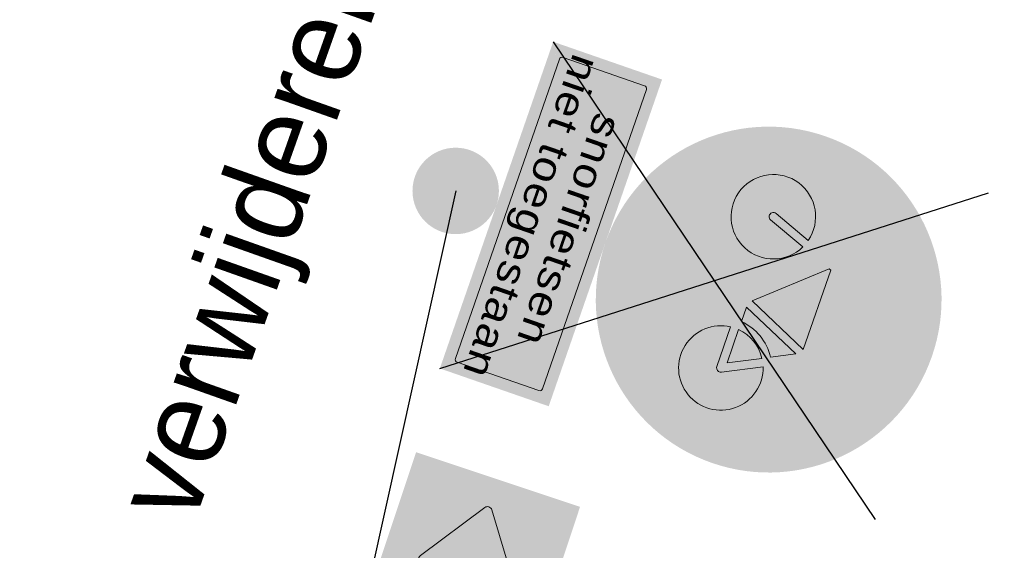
# Model space of a CAD drawing. Header units: metres. Extents: x 136326 to 138181, y 453212 to 454732.
# Tile 21 of 55: x 136553.5 to 136562.05, y 453764.93 to 453769.53. Entities that reach past the tile are written whole.
import ezdxf

# ---------------------------------------------------------------- set-up
doc = ezdxf.new("R2010")
doc.units = ezdxf.units.M
doc.layers.add('-DR-nw-inr-bebording-txt', color=2, linetype='Continuous')
doc.layers.add('mob_bebording', color=7, linetype='Continuous', lineweight=0)
doc.styles.add('eurostile', font='txt')
doc.styles.add('Style-Verkeersborden', font='Verkeersborden.shx')

# ---------------------------------------------------------------- blocks, each defined once
blk = doc.blocks.new('bord_OB502')
at = {"layer": 'mob_bebording', "linetype": 'Continuous', "lineweight": 0}
h = blk.add_hatch(color=254, dxfattribs=at)
h.paths.add_polyline_path([(-0.2999999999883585, -0.3000000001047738), (-0.2999999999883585, 0), (5.820766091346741e-11, 0), (0.2999999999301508, -5.820766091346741e-11), (0.3000000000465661, -0.3000000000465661)])
h.paths.add_polyline_path([(0.2750000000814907, -0.2900000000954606), (-0.2749999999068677, -0.2900000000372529, -0.414213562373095), (-0.2900000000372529, -0.2750000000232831), (-0.2900000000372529, -0.02500000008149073, -0.414213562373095), (-0.2749999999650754, -0.01000000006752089), (0.2750000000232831, -0.009999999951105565, -0.414213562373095), (0.2899999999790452, -0.02500000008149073), (0.2899999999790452, -0.2750000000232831, -0.414213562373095)], flags=17)
h = blk.add_hatch(color=7, dxfattribs=at)
h.paths.add_polyline_path([(-0.2750000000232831, -0.01000000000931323, 0.414213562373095), (-0.2899999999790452, -0.02500000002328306), (-0.2899999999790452, -0.2750000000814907, 0.414213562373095), (-0.2749999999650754, -0.2900000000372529), (0.2750000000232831, -0.2900000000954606, 0.414213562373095), (0.2900000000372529, -0.2750000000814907), (0.2900000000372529, -0.02500000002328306, 0.414213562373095), (0.2749999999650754, -0.01000000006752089)])
h.paths.add_polyline_path([(0.2799999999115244, -0.2750000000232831, -0.414213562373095), (0.2750000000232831, -0.2800000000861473), (-0.2749999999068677, -0.2800000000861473, -0.414213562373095), (-0.279999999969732, -0.2750000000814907), (-0.279999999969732, -0.02500000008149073, -0.414213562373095), (-0.2750000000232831, -0.02000000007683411), (0.2750000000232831, -0.02000000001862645, -0.414213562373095), (0.2800000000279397, -0.02500000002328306)])
h = blk.add_hatch(color=254, dxfattribs=at)
h.paths.add_polyline_path([(0.279999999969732, -0.2750000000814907), (0.279999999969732, -0.02500000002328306, 0.414213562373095), (0.2750000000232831, -0.02000000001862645), (-0.2750000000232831, -0.02000000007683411, 0.414213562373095), (-0.279999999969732, -0.02500000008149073), (-0.279999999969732, -0.2750000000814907, 0.414213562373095), (-0.2750000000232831, -0.2800000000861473), (0.2750000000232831, -0.2800000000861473, 0.414213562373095)])
h.paths.add_polyline_path([(0.120247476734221, -0.07200566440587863, -0.687280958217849), (0.1326310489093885, -0.0636528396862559), (0.2465886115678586, -0.1434467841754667, -0.5205670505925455), (0.2465886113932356, -0.1565532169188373), (0.1326310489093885, -0.2363471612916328, -0.6872809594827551), (0.1202474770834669, -0.2279943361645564), (0.1336365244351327, -0.1700000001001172), (0.01499999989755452, -0.1700000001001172), (0.01500000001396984, -0.1300000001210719), (0.1336365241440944, -0.1300000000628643)], flags=17)
h.paths.add_polyline_path([(-0.1202474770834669, -0.2279943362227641, -0.6872809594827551), (-0.1326310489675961, -0.2363471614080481), (-0.2465886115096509, -0.1565532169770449, -0.5205670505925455), (-0.2465886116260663, -0.1434467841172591), (-0.1326310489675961, -0.06365283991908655, -0.687280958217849), (-0.1202474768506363, -0.0720056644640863), (-0.1336365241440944, -0.1300000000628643), (-0.01499999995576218, -0.1300000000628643), (-0.01500000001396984, -0.1700000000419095), (-0.1336365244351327, -0.1700000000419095)], flags=17)
h = blk.add_hatch(color=7, dxfattribs=at)
edge = h.paths.add_edge_path()
edge.add_arc((-0.1280424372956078, -0.07020605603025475), 0.008000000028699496, 347.0000004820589, 485.000000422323)
edge.add_line((-0.1326310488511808, -0.0636528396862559), (-0.2465886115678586, -0.1434467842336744))
edge.add_arc((-0.2419999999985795, -0.1500000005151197), 0.007999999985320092, 125.0000007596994, 235.0000007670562)
edge.add_line((-0.2465886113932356, -0.1565532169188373), (-0.1326310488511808, -0.2363471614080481))
edge.add_arc((-0.1280424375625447, -0.2297939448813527), 0.008000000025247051, 235.0000018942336, 373.0000020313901)
edge.add_line((-0.1202474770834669, -0.2279943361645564), (-0.1336365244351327, -0.1700000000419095))
edge.add_line((-0.1336365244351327, -0.1700000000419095), (-0.01500000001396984, -0.1700000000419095))
edge.add_line((-0.01500000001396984, -0.1700000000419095), (-0.01499999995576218, -0.1300000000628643))
edge.add_line((-0.01499999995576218, -0.1300000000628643), (-0.1336365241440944, -0.1300000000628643))
edge.add_line((-0.1336365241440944, -0.1300000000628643), (-0.120247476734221, -0.07200566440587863))
h = blk.add_hatch(color=7, dxfattribs=at)
edge = h.paths.add_edge_path()
edge.add_arc((0.1280424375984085, -0.2297939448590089), 0.008000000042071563, 166.9999985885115, 304.9999987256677)
edge.add_line((0.1326310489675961, -0.2363471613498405), (0.2465886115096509, -0.1565532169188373))
edge.add_arc((0.241999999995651, -0.1500000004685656), 0.008000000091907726, 304.9999997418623, 414.9999997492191)
edge.add_line((0.2465886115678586, -0.1434467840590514), (0.1326310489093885, -0.06365283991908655))
edge.add_arc((0.1280424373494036, -0.07020605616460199), 0.007999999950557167, 54.99999914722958, 192.9999990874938)
edge.add_line((0.1202474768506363, -0.0720056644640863), (0.1336365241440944, -0.1300000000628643))
edge.add_line((0.1336365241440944, -0.1300000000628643), (0.01500000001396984, -0.1300000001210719))
edge.add_line((0.01500000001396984, -0.1300000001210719), (0.01499999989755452, -0.1700000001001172))
edge.add_line((0.01499999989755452, -0.1700000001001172), (0.1336365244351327, -0.1700000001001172))
edge.add_line((0.1336365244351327, -0.1700000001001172), (0.1202474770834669, -0.2279943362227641))
at = {"layer": 'mob_bebording', "color": 7, "linetype": 'Continuous', "lineweight": 0, "flags": 128}
for points in [[(-0.120247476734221, -0.07200566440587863, 0.687280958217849), (-0.1326310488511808, -0.0636528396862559), (-0.2465886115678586, -0.1434467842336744, 0.5205670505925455), (-0.2465886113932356, -0.1565532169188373), (-0.1326310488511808, -0.2363471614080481, 0.6872809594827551), (-0.1202474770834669, -0.2279943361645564), (-0.1336365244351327, -0.1700000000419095), (-0.01500000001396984, -0.1700000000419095), (-0.01499999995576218, -0.1300000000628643), (-0.1336365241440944, -0.1300000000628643)], [(0.1202474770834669, -0.2279943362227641, 0.6872809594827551), (0.1326310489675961, -0.2363471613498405), (0.2465886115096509, -0.1565532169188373, 0.5205670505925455), (0.2465886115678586, -0.1434467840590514), (0.1326310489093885, -0.06365283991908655, 0.687280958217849), (0.1202474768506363, -0.0720056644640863), (0.1336365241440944, -0.1300000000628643), (0.01500000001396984, -0.1300000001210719), (0.01499999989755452, -0.1700000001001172), (0.1336365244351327, -0.1700000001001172)]]:
    blk.add_lwpolyline(points, format="xyb", close=True, dxfattribs=at)
blk = doc.blocks.new('bord_G11')
at = {"layer": 'mob_bebording', "linetype": 'Continuous', "lineweight": 0}
h = blk.add_hatch(color=170, dxfattribs=at)
edge = h.paths.add_edge_path()
edge.add_arc((0, 0.2999999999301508), 0.3, 0, 360)
edge = h.paths.add_edge_path(flags=17)
edge.add_arc((0, 0.2999999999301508), 0.29, 0, 360)
h = blk.add_hatch(color=254, dxfattribs=at)
edge = h.paths.add_edge_path()
edge.add_arc((0, 0.2999999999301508), 0.29, 0, 360)
edge = h.paths.add_edge_path()
edge.add_arc((0, 0.2999999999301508), 0.28, 0, 360)
h = blk.add_hatch(color=170, dxfattribs=at)
edge = h.paths.add_edge_path()
edge.add_arc((0, 0.2999999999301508), 0.28, 0, 360)
h.paths.add_polyline_path([(0.1066745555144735, 0.3422153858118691, -3.032803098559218), (0.0516394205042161, 0.2531666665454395), (0.01024137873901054, 0.2531666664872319), (-0.09083430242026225, 0.3659049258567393), (-0.1006419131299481, 0.3399436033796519, -0.7991742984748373), (-0.1384922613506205, 0.1724999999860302), (-0.1384939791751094, 0.1724999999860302, -1.149504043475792), (-0.1143621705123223, 0.345126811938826), (-0.08244699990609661, 0.4296081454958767, -0.3119658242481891), (-0.06186661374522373, 0.4438333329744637), (-0.03300000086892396, 0.4438333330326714), (-0.03300000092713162, 0.4291666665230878), (-0.06186661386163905, 0.4291666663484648, 0.3119658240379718), (-0.06872674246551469, 0.4244249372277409), (-0.07801690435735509, 0.3998333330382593), (0.06860535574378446, 0.3998333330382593), (0.07525175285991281, 0.4144999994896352), (0.04735410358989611, 0.4144999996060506, -1.000000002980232), (0.04735410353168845, 0.4291666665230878), (0.1133541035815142, 0.4291666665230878), (0.1133541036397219, 0.4144999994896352), (0.09135410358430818, 0.4144999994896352), (0.0814547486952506, 0.3926549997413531)], flags=17)
h = blk.add_hatch(color=254, dxfattribs=at)
h.paths.add_polyline_path([(0.04735410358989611, 0.4291666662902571, 1.000000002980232), (0.04735410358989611, 0.4144999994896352), (0.07525175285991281, 0.4144999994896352), (0.06860535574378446, 0.3998333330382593), (-0.07801690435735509, 0.3998333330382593), (-0.06872674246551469, 0.4244249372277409, -0.3119658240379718), (-0.06186661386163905, 0.4291666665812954), (-0.03300000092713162, 0.4291666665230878), (-0.03300000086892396, 0.4438333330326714), (-0.06186661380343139, 0.4438333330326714, 0.3119658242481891), (-0.08244699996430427, 0.4296081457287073), (-0.1143621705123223, 0.345126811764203, 1.149504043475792), (-0.1384939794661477, 0.1724999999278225), (-0.1384922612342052, 0.1724999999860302, 0.7991742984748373), (-0.1006419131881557, 0.3399436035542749), (-0.09083430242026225, 0.3659049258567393), (0.01024137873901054, 0.2531666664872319), (0.05163942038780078, 0.2531666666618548, 3.032803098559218), (0.1066745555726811, 0.3422153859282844), (0.0814547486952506, 0.3926549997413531), (0.09135410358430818, 0.4144999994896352), (0.1133541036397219, 0.4144999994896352), (0.1133541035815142, 0.4291666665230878)])
h.paths.add_polyline_path([(0.06636758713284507, 0.2678333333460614, -0.2306687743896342), (0.1001429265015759, 0.3224829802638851), (0.1274677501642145, 0.2678333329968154)])
h.paths.add_polyline_path([(-0.131632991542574, 0.2579083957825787), (-0.1058468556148, 0.3261658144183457, -19.94987439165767), (-0.1195671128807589, 0.3313490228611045), (-0.1453532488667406, 0.2630916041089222, 1.000000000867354)])
h.paths.add_polyline_path([(0.0935562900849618, 0.3356562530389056, 0.2394999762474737), (0.0516394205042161, 0.2678333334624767), (0.02489013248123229, 0.2678333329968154), (0.07365871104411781, 0.3754514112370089)])
h.paths.add_polyline_path([(0.1458924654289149, 0.2637795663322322), (0.1132611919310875, 0.3290421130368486, -2.949570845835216), (0.06636758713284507, 0.2531666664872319), (0.1393333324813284, 0.2531666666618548, 0.5575365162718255)])
h.paths.add_polyline_path([(0.01147455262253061, 0.2737622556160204), (-0.08499473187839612, 0.3813626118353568), (-0.08355764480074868, 0.3851666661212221), (0.0619589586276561, 0.3851666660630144)])
blk.add_hatch(color=170, dxfattribs=at).paths.add_polyline_path([(0.0619589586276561, 0.3851666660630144), (-0.08355764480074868, 0.3851666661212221), (-0.08499473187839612, 0.3813626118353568), (0.01147455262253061, 0.2737622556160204)])
at = {"layer": 'mob_bebording', "linetype": 'Continuous', "lineweight": 0, "extrusion": (0, 0, -1)}
h = blk.add_hatch(color=170, dxfattribs=at)
edge = h.paths.add_edge_path()
edge.add_ellipse((-0.1393333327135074, 0.26050000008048), major_axis=(-0.08800000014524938, 0), ratio=1, start_angle=184.7801917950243, end_angle=238.6547569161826)
edge.add_line((-0.0935562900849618, 0.3356562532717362), (-0.07365871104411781, 0.3754514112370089))
edge.add_line((-0.07365871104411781, 0.3754514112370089), (-0.02489013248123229, 0.2678333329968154))
edge.add_line((-0.02489013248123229, 0.2678333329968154), (-0.05163942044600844, 0.2678333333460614))
at = {"layer": 'mob_bebording', "linetype": 'Continuous', "lineweight": 0, "extrusion": (0, 0, -0.9999999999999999)}
h = blk.add_hatch(color=170, dxfattribs=at)
edge = h.paths.add_edge_path()
edge.add_line((0.1058468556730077, 0.326165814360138), (0.131632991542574, 0.2579083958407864))
edge.add_ellipse((0.1384931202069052, 0.2605000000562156), major_axis=(-0.007333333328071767, 0), ratio=1, start_angle=20.69545112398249, end_angle=200.6954512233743)
edge.add_line((0.1453532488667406, 0.2630916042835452), (0.1195671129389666, 0.3313490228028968))
edge.add_ellipse((0.1384931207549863, 0.2605000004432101), major_axis=(-0.07333333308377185, 0), ratio=1, start_angle=-63.56537827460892, end_angle=284.9562807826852, ccw=False)
h = blk.add_hatch(color=170, dxfattribs=at)
edge = h.paths.add_edge_path()
edge.add_ellipse((-0.1393333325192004, 0.2604999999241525), major_axis=(-0.007333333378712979, 0), ratio=1, start_angle=-26.56505186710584, end_angle=89.99999938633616)
edge.add_line((-0.1393333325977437, 0.2531666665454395), (-0.06636758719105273, 0.2531666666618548))
edge.add_ellipse((-0.1393333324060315, 0.2604999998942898), major_axis=(-0.07333333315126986, 0), ratio=1, start_angle=-110.82588064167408, end_angle=174.2608295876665, ccw=False)
edge.add_line((-0.1132611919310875, 0.329042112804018), (-0.1458924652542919, 0.2637795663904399))
at = {"layer": 'mob_bebording', "linetype": 'Continuous', "lineweight": 0}
h = blk.add_hatch(color=170, dxfattribs=at)
edge = h.paths.add_edge_path()
edge.add_arc((0.1393333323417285, 0.26049999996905), 0.0733333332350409, 122.304221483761, 174.2608293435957)
edge.add_line((0.06636758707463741, 0.2678333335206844), (0.1274677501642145, 0.2678333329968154))
edge.add_line((0.1274677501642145, 0.2678333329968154), (0.1001429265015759, 0.3224829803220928))
at = {"layer": 'mob_bebording', "color": 5, "linetype": 'Continuous', "lineweight": 0, "flags": 128}
blk.add_lwpolyline([(0.0619589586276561, 0.3851666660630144), (-0.08355764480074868, 0.3851666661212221), (-0.08499473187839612, 0.3813626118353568), (0.01147455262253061, 0.2737622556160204)], close=True, dxfattribs=at)
for points in [[(0.05163942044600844, 0.2678333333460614, -0.2394999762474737), (0.0935562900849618, 0.3356562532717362), (0.07365871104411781, 0.3754514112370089), (0.02489013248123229, 0.2678333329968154)], [(-0.1058468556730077, 0.326165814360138), (-0.131632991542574, 0.2579083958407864, -1.000000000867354), (-0.1453532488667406, 0.2630916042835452), (-0.1195671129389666, 0.3313490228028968, 19.94987439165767)], [(0.1458924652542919, 0.2637795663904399, -0.5575365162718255), (0.1393333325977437, 0.2531666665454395), (0.06636758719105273, 0.2531666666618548, 2.949570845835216), (0.1132611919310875, 0.329042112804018)], [(0.1001429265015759, 0.3224829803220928, 0.2306687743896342), (0.06636758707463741, 0.2678333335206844), (0.1274677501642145, 0.2678333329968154)]]:
    blk.add_lwpolyline(points, format="xyb", close=True, dxfattribs=at)
blk = doc.blocks.new('bord_OB-L-WK-2R_3')
at = {"layer": 'mob_bebording', "linetype": 'Continuous', "lineweight": 0}
h = blk.add_hatch(color=254, dxfattribs=at)
h.paths.add_polyline_path([(0.2999999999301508, -0.200000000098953), (-0.2999999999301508, -0.2000000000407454), (-0.2999999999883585, -2.91038304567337e-11), (0, 0), (0.2999999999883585, -2.91038304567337e-11)])
h.paths.add_polyline_path([(-0.2899999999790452, -0.17500000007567), (-0.2900000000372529, -0.02500000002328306, -0.414213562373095), (-0.2750000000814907, -0.01000000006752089), (0.2749999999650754, -0.01000000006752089, -0.414213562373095), (0.2899999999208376, -0.02499999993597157), (0.2899999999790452, -0.17500000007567, -0.414213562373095), (0.2749999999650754, -0.1899999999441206), (-0.2750000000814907, -0.1900000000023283, -0.414213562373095)], flags=17)
h = blk.add_hatch(color=7, dxfattribs=at)
h.paths.add_polyline_path([(-0.2750000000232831, -0.190000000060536), (0.2749999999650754, -0.190000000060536, 0.414213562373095), (0.2899999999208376, -0.1750000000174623), (0.2899999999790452, -0.02500000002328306, 0.414213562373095), (0.2749999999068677, -0.009999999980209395), (-0.2750000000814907, -0.009999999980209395, 0.414213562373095), (-0.2900000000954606, -0.02500000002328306), (-0.2900000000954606, -0.1750000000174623, 0.414213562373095)])
h.paths.add_polyline_path([(-0.2800000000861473, -0.02499999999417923, -0.414213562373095), (-0.2750000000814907, -0.02000000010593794), (0.2749999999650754, -0.02000000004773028, -0.414213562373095), (0.279999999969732, -0.02500000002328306), (0.279999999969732, -0.1750000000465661, -0.414213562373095), (0.2749999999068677, -0.1800000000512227), (-0.2750000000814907, -0.1799999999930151, -0.414213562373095), (-0.2800000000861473, -0.17500000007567)])
h = blk.add_hatch(color=254, dxfattribs=at)
edge = h.paths.add_edge_path()
edge.add_line((-0.2750000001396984, -0.1800000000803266), (0.2749999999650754, -0.1800000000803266))
edge.add_arc((0.2749999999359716, -0.1750000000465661), 0.005000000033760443, 270.0000003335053, 360.0000003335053)
edge.add_line((0.279999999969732, -0.1750000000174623), (0.279999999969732, -0.02500000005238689))
edge.add_arc((0.2749999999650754, -0.02500000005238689), 0.005000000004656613, 0, 90)
edge.add_line((0.2749999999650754, -0.02000000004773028), (-0.2750000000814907, -0.01999999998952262))
edge.add_arc((-0.2750000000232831, -0.02500000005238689), 0.005000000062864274, 90.00000066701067, 180.0000006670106)
edge.add_line((-0.2800000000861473, -0.02500000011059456), (-0.2800000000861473, -0.17500000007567))
edge.add_arc((-0.2750000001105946, -0.1750000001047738), 0.004999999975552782, 179.9999996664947, 269.9999996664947)
at = {"layer": 'mob_bebording', "color": 254, "linetype": 'Continuous', "lineweight": 0, "flags": 128}
blk.add_lwpolyline([(-0.2750000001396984, -0.1800000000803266), (0.2749999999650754, -0.1800000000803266, 0.414213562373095), (0.279999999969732, -0.1750000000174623), (0.279999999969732, -0.02500000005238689, 0.414213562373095), (0.2749999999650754, -0.02000000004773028), (-0.2750000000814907, -0.01999999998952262, 0.414213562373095), (-0.2800000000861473, -0.02500000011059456), (-0.2800000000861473, -0.17500000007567, 0.414213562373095)], format="xyb", close=True, dxfattribs=at)
at = {"layer": 'mob_bebording', "color": 7, "linetype": 'Continuous', "lineweight": 0, "insert": (-5.820766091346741e-11, -0.1083333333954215), "char_height": 0.04999999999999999, "attachment_point": 5, "line_spacing_factor": 0.8399999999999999, "style": 'Style-Verkeersborden'}
blk.add_mtext('\\H1x;\\W1.2;\\T1.075;snorfietsen\\Pniet toegestaan', dxfattribs=at)

msp = doc.modelspace()

# ---------------------------------------------------------------- hatches: boundary and pattern name
at = {"layer": 'mob_bebording', "linetype": 'Continuous', "lineweight": 0}
h = msp.add_hatch(color=251, dxfattribs=at)
edge = h.paths.add_edge_path(flags=0)
edge.add_arc((136557.2854938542, 453768.0427486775), 0.375, 0, 360)

# ---------------------------------------------------------------- linework, layer by layer
at = {"layer": 'mob_bebording', "color": 10, "lineweight": 30}
for p, q in [((136558.1315846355, 453769.3368886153), (136560.9268297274, 453765.1912064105)), ((136557.1479526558, 453766.5027276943), (136561.910461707, 453768.0253673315))]:
    msp.add_line(p, q, dxfattribs=at)
at = {"layer": 'mob_bebording', "color": 251, "lineweight": 30}
msp.add_line((136557.2854938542, 453768.0427486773), (136556.4677518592, 453764.3527489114), dxfattribs=at)

# ---------------------------------------------------------------- block references
at = {"layer": 'mob_bebording', "color": 254, "linetype": 'Continuous', "lineweight": 0}
for name, p, xscale, yscale, zscale, rotation in [('bord_OB-L-WK-2R_3', (136558.5844889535, 453767.5919308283), 4.999999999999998, 4.999999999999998, 4.999999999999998, 250.8600116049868), ('bord_OB502', (136557.8909878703, 453763.8790409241), 4.999999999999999, 4.999999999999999, 4.999999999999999, 251.5905626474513)]:
    msp.add_blockref(name, p, dxfattribs=dict(at, xscale=xscale, yscale=yscale, zscale=zscale, rotation=rotation))
at = {"layer": 'mob_bebording', "color": 5, "linetype": 'Continuous', "lineweight": 0, "xscale": 4.999999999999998, "yscale": 4.999999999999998, "zscale": 4.999999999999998, "rotation": 250.8602537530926}
msp.add_blockref('bord_G11', (136558.5844847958, 453767.5919188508), dxfattribs=at)

# ---------------------------------------------------------------- texts
at = {"layer": '-DR-nw-inr-bebording-txt', "style": 'eurostile'}
msp.add_text("verwijderen: G11 + OB 'snorfietsen niet toegestaan'", height=0.75, rotation=70.5, dxfattribs=at).set_placement((136555.0045656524, 453765.127619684))
at = {"layer": '-DR-nw-inr-bebording-txt', "char_height": 0.75, "attachment_point": 7, "rotation": 70.33562535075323, "style": 'eurostile'}
for s, insert, line_spacing_factor in [('Bestaande bord einde betaald parkeerzone\\Pverplaatsen', (136551.5264510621, 453765.7766589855), 0.8360563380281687), ("nieuw: bord 'fietsstraat' + OB502\\P(op lichtmast)", (136563.0204526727, 453759.912968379), 0.8360563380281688)]:
    msp.add_mtext(s, dxfattribs=dict(at, insert=insert, line_spacing_factor=line_spacing_factor))

doc.saveas('drawing.dxf')
